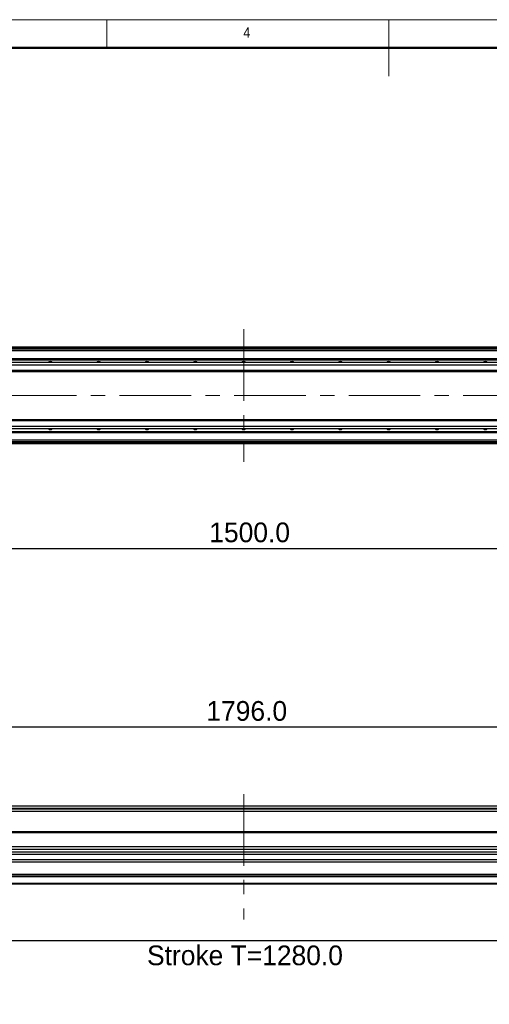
# Model space of a CAD drawing. Header units: millimetres. Extents: x 35 to 2924, y 35 to 2044.
# Tile 4 of 8: x 1012 to 1595, y 821 to 2044. Entities that reach past the tile are written whole.
import ezdxf

# ---------------------------------------------------------------- set-up
doc = ezdxf.new("R2010")
doc.units = ezdxf.units.MM
doc.header["$LTSCALE"] = 7
doc.header["$PDSIZE"] = -1
doc.linetypes.add('CENTERX2', pattern=[20.32, 12.7, -2.54, 2.54, -2.54])
doc.layers.add('DIMNS', color=7, linetype='Continuous')
doc.styles.add('SLDTEXTSTYLE1', font='txt')
doc.styles.add('SLDTEXTSTYLE3', font='Gothic.ttf', dxfattribs={"width": 0.913})
doc.dimstyles.new('SLDDIMSTYLE0', dxfattribs={"dimtxt": 24.5, "dimasz": 14, "dimexe": 0, "dimexo": 0.0625, "dimgap": 6.125, "dimtad": 2, "dimdec": 1, "dimrnd": 1e-09, "dimzin": 4, "dimdsep": 46, "dimtxsty": 'SLDTEXTSTYLE1', "dimsah": 1, "dimcen": 0.09, "dimadec": 0, "dimazin": 1, "dimtfac": 1, "dimtdec": 1, "dimtofl": 0, "dimtmove": 0, "dimatfit": 3, "dimfxl": 0, "dimfrac": 2, "dimtolj": 1, "dimtzin": 12, "dimarcsym": 0})

# ---------------------------------------------------------------- blocks, each defined once
blk = doc.blocks.new('_D')
at = {"layer": 'DIMNS'}
for p, q in [((391.7, 1046.3), (391.7, 1172.3)), ((391.7, 1165.3), (2187.7, 1165.3)), ((2187.7, 1046.3), (2187.7, 1172.3))]:
    blk.add_line(p, q, dxfattribs=at)
for points in [[(391.7, 1165.3), (405.7, 1163.2), (405.7, 1167.4)], [(2187.7, 1165.3), (2173.7, 1167.4), (2173.7, 1163.2)]]:
    blk.add_solid(points, dxfattribs=at)
at = {"layer": 'DIMNS', "insert": (1243.4, 1197.5), "char_height": 24.5, "attachment_point": 1, "style": 'SLDTEXTSTYLE1'}
blk.add_mtext('1796.0', dxfattribs=at)
blk = doc.blocks.new('_D_4')
at = {"layer": 'Defpoints', "color": 0}
for p in [(633.2, 1037.9), (1913.2, 1034.4), (1913.2, 899.9)]:
    blk.add_point(p, dxfattribs=at)
at = {"layer": 'DIMNS', "color": 0, "lineweight": -2}
for p, q in [((633.2, 1037.9), (633.2, 899.9)), ((1913.2, 1034.4), (1913.2, 899.9)), ((647.2, 899.9), (1899.2, 899.9))]:
    blk.add_line(p, q, dxfattribs=at)
at = {"layer": 'DIMNS', "color": 0}
for points in [[(647.2, 902.3), (647.2, 897.6), (633.2, 899.9)], [(1899.2, 902.3), (1899.2, 897.6), (1913.2, 899.9)]]:
    blk.add_solid(points, dxfattribs=at)
at = {"layer": 'DIMNS', "color": 0, "insert": (1291.3, 893.8), "char_height": 24.5, "attachment_point": 2, "style": 'SLDTEXTSTYLE1'}
blk.add_mtext('\\A1;Stroke T=1280.0', dxfattribs=at)
blk = doc.blocks.new('_D_34')
at = {"layer": 'DIMNS'}
for p, q in [((539.7, 1467.1), (539.7, 1380.2)), ((2039.7, 1467.1), (2039.7, 1380.2)), ((539.7, 1387.2), (2039.7, 1387.2))]:
    blk.add_line(p, q, dxfattribs=at)
for points in [[(539.7, 1387.2), (553.7, 1385.1), (553.7, 1389.3)], [(2039.7, 1387.2), (2025.7, 1389.3), (2025.7, 1385.1)]]:
    blk.add_solid(points, dxfattribs=at)
at = {"layer": 'DIMNS', "insert": (1247, 1419.3), "char_height": 24.5, "attachment_point": 1, "style": 'SLDTEXTSTYLE1'}
blk.add_mtext('1500.0', dxfattribs=at)

msp = doc.modelspace()

# ---------------------------------------------------------------- linework, layer by layer
at = {"color": 7, "linetype": 'Continuous', "lineweight": 18}
for p, q in [((2905, 2044), (35, 2044)), ((1120, 2009), (1120, 2044)), ((1470, 2044), (1470, 1974)), ((70, 2009), (2870, 2009))]:
    msp.add_line(p, q, dxfattribs=at)
at = {"color": 7, "linetype": 'Continuous', "lineweight": 50}
msp.add_line((2870, 2009), (70, 2009), dxfattribs=at)
at = {"color": 7, "linetype": 'Continuous', "lineweight": 25}
for p, q in [((1971.69, 1636.98), (607.69, 1636.98)), ((607.69, 1636.78), (1971.69, 1636.78)), ((607.69, 1636.58), (1971.69, 1636.58)), ((607.69, 1636.48), (1971.69, 1636.48)), ((1971.69, 1634.49), (607.69, 1634.49)), ((2155.19, 1617.98), (424.69, 1617.98)), ((2155.69, 1614.98), (424.69, 1614.98)), ((634.69, 1622.99), (1944.69, 1622.99)), ((634.69, 1622.7), (1944.69, 1622.7)), ((634.69, 1621.8), (1944.69, 1621.8)), ((634.69, 1621.5), (1944.69, 1621.5)), ((2155.69, 1607.98), (424.69, 1607.98)), ((424.69, 1606.98), (2155.69, 1606.98)), ((2155.69, 1546.98), (424.69, 1546.98)), ((424.69, 1545.98), (2155.69, 1545.98)), ((424.69, 1538.98), (2155.69, 1538.98)), ((424.69, 1535.98), (2155.19, 1535.98)), ((634.69, 1532.46), (1944.69, 1532.46)), ((634.69, 1532.17), (1944.69, 1532.17)), ((634.69, 1531.27), (1944.69, 1531.27)), ((634.69, 1530.98), (1944.69, 1530.98)), ((1941.19, 1519.48), (640.19, 1519.48)), ((1941.19, 1516.98), (640.19, 1516.98)), ((424.69, 1067.28), (2155.69, 1067.28)), ((640.19, 1060.78), (1941.19, 1060.78)), ((1913.19, 1034.93), (549.69, 1034.93)), ((1999.69, 1016.48), (579.69, 1016.48)), ((2175.69, 1009.56), (403.69, 1009.56)), ((2175.69, 1006.96), (403.69, 1006.96)), ((1999.69, 1013.08), (579.69, 1013.08)), ((2175.69, 1000.03), (403.69, 1000.03)), ((2175.69, 997.43), (403.69, 997.43)), ((2175.69, 981.93), (403.69, 981.93)), ((2175.69, 979.93), (403.69, 979.93)), ((2175.69, 978.93), (403.69, 978.93)), ((2175.69, 970.93), (403.69, 970.93)), ((2175.69, 969.93), (403.69, 969.93))]:
    msp.add_line(p, q, dxfattribs=at)
at = {"color": 8, "linetype": 'Continuous', "lineweight": 25}
for p, q in [((1971.69, 1635.98), (607.69, 1635.98)), ((1944.69, 1632.49), (634.69, 1632.49)), ((1944.69, 1521.48), (634.69, 1521.48)), ((1941.19, 1517.98), (640.19, 1517.98)), ((634.69, 1064.28), (1944.69, 1064.28)), ((634.69, 1063.78), (1944.69, 1063.78)), ((1913.69, 1033.93), (549.69, 1033.93))]:
    msp.add_line(p, q, dxfattribs=at)
at = {"color": 7, "linetype": 'Continuous', "lineweight": 25}
for centre, start, end in [((1049.69, 1615.49), 41.71072, 138.28928), ((1109.69, 1615.49), 41.71072, 138.28928), ((1169.69, 1615.49), 41.71072, 138.28928), ((1229.69, 1615.49), 41.71072, 138.28928), ((1289.69, 1615.49), 41.71072, 138.28928), ((1349.69, 1615.49), 41.71072, 138.28928), ((1409.69, 1615.49), 41.71072, 138.28928), ((1469.69, 1615.49), 41.71072, 138.28928), ((1529.69, 1615.49), 41.71072, 138.28928), ((1589.69, 1615.49), 41.71072, 138.28928), ((1049.69, 1538.48), 221.71072, 318.28928), ((1109.69, 1538.48), 221.71072, 318.28928), ((1169.69, 1538.48), 221.71072, 318.28928), ((1229.69, 1538.48), 221.71072, 318.28928), ((1289.69, 1538.48), 221.71072, 318.28928), ((1349.69, 1538.48), 221.71072, 318.28928), ((1409.69, 1538.48), 221.71072, 318.28928), ((1469.69, 1538.48), 221.71072, 318.28928), ((1529.69, 1538.48), 221.71072, 318.28928), ((1589.69, 1538.48), 221.71072, 318.28928)]:
    msp.add_arc(centre, 3.75, start, end, dxfattribs=at)
at = {"layer": 'DIMNS', "linetype": 'CENTERX2', "lineweight": 18}
for p, q in [((1289.69, 1659.43), (1289.69, 1494.53)), ((2220.14, 1576.98), (359.24, 1576.98)), ((1289.69, 1081.88), (1289.69, 926.28))]:
    msp.add_line(p, q, dxfattribs=at)

# ---------------------------------------------------------------- texts
at = {"color": 7, "linetype": 'Continuous', "lineweight": 0, "insert": (1289.17, 2034.52), "char_height": 12.96, "attachment_point": 1, "style": 'SLDTEXTSTYLE3'}
msp.add_mtext('4', dxfattribs=at)

# ---------------------------------------------------------------- dimensions: what is measured, and where the dimension line sits
at = {"layer": 'DIMNS'}
for base, p1, p2, picture, middle in [((2039.69, 1387.18), (539.69, 1476.03), (2039.69, 1476.03), '_D_34', (1294.9, 1387.18)), ((2187.69, 1165.31), (391.69, 1037.43), (2187.69, 1037.43), '_D', (1291.28, 1165.31))]:
    dim = msp.add_linear_dim(base=base, p1=p1, p2=p2, dimstyle='SLDDIMSTYLE0', dxfattribs=at)
    dim.commit()
    dim.dimension.update_dxf_attribs({"geometry": picture, "text_midpoint": middle, "dimtype": 160})
dim = msp.add_linear_dim(base=(1913.19, 899.93), p1=(633.19, 1037.93), p2=(1913.19, 1034.43), angle=0, text='Stroke T=<>', dimstyle='SLDDIMSTYLE0', dxfattribs=at)
dim.commit()
dim.dimension.update_dxf_attribs({"geometry": '_D_4', "text_midpoint": (1291.28, 899.93), "dimtype": 160})

doc.saveas('drawing.dxf')
